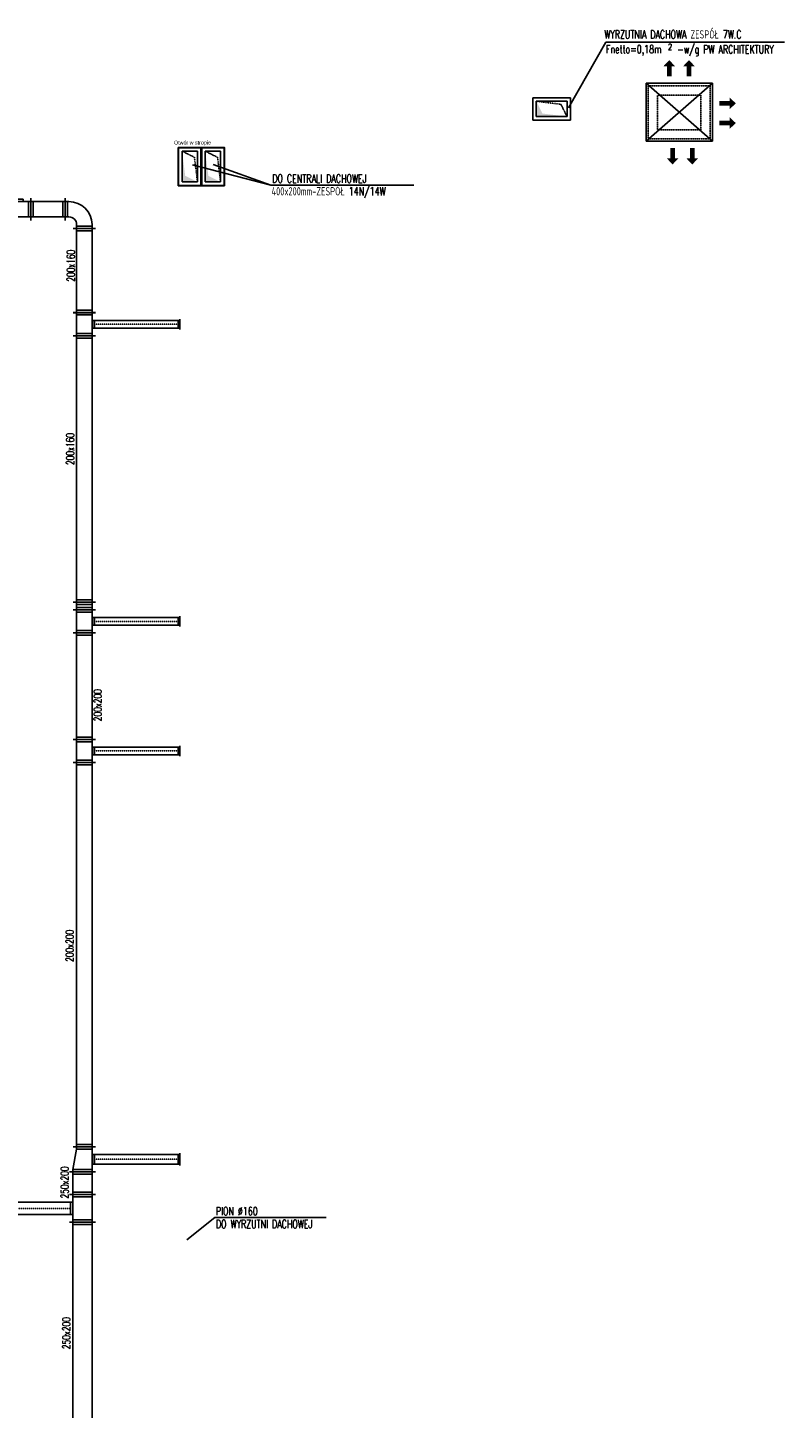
# Model space of a CAD drawing. Extents: x -7228 to 74941, y -112898 to 85621.
# Tile 62 of 256: x 34336 to 35319, y -53679 to -51883. Entities that reach past the tile are written whole.
import ezdxf

# ---------------------------------------------------------------- set-up
doc = ezdxf.new("R2010")
doc.units = 0
for name, pattern in [('DASHDOT', [1, 0.5, -0.25, 0, -0.25]), ('DASHED', [0.75, 0.5, -0.25]), ('HIDDEN2', [0.1875, 0.125, -0.0625])]:
    doc.linetypes.add(name, pattern=pattern)
doc.layers.get('0').update_dxf_attribs({"color": 101, "linetype": 'CONTINUOUS'})
for name, color, linetype in [('BB-went-opis', 8, 'CONTINUOUS'), ('E35', 6, 'CONTINUOUS'), ('FLUID-N14', 7, 'CONTINUOUS'), ('FLUID-W.7C', 7, 'CONTINUOUS'), ('FLUID-W14', 7, 'CONTINUOUS'), ('FLUID-W19', 7, 'CONTINUOUS'), ('FLUID-W19-SYM', 7, 'CONTINUOUS'), ('m-went-odnośniki', 255, 'CONTINUOUS'), ('m-went-opis', 86, 'CONTINUOUS'), ('m-went-urządzenia', 51, 'CONTINUOUS'), ('Przebicia', 4, 'CONTINUOUS')]:
    doc.layers.add(name, color=color, linetype=linetype)
doc.styles.add('tab-bud$0$ROMANS', font='romans', dxfattribs={"width": 0.7})

# ---------------------------------------------------------------- blocks, each defined once
blk = doc.blocks.new('*U5531')
at = {"color": 1, "linetype": 'Continuous', "lineweight": -2, "ltscale": 2}
for p, q in [((-1475.5, -170), (-1475.5, 170)), ((1475.5, 170), (1475.5, -170))]:
    blk.add_line(p, q, dxfattribs=at)
at = {"color": 0, "linetype": 'ByBlock', "lineweight": -2, "ltscale": 2}
for p, q in [((-1475.5, 125), (1475.5, 125)), ((-1475.5, -125), (1475.5, -125))]:
    blk.add_line(p, q, dxfattribs=at)
at = {"color": 4, "linetype": 'Continuous', "ltscale": 2}
for p, q in [((-1445.5, -125), (-1445.5, 125)), ((1445.5, 125), (1445.5, -125))]:
    blk.add_line(p, q, dxfattribs=at)
blk = doc.blocks.new('*U5532')
at = {"color": 1, "linetype": 'Continuous', "lineweight": -2, "ltscale": 2}
for p, q in [((-180, -170), (-180, 170)), ((180, 170), (180, -170)), ((80, -155), (-80, -155))]:
    blk.add_line(p, q, dxfattribs=at)
at = {"color": 0, "linetype": 'ByBlock', "lineweight": -2, "ltscale": 2}
for p, q in [((-180, 125), (180, 125)), ((-180, -125), (180, -125)), ((-80, -125), (-80, -155)), ((80, -155), (80, -125))]:
    blk.add_line(p, q, dxfattribs=at)
at = {"color": 4, "linetype": 'Continuous', "ltscale": 2}
for p, q in [((-150, -125), (-150, 125)), ((150, 125), (150, -125))]:
    blk.add_line(p, q, dxfattribs=at)
blk = doc.blocks.new('*U5533')
at = {"color": 1, "linetype": 'Continuous', "lineweight": -2, "ltscale": 2}
for p, q in [((-148, -170), (-148, 170)), ((148, 170), (148, -170))]:
    blk.add_line(p, q, dxfattribs=at)
at = {"color": 0, "linetype": 'ByBlock', "lineweight": -2, "ltscale": 2}
for p, q in [((-148, 125), (148, 125)), ((-148, -125), (148, -125))]:
    blk.add_line(p, q, dxfattribs=at)
at = {"color": 4, "linetype": 'Continuous', "ltscale": 2}
for p, q in [((-118, -125), (-118, 125)), ((118, 125), (118, -125))]:
    blk.add_line(p, q, dxfattribs=at)
blk = doc.blocks.new('*U5534')
at = {"color": 1, "linetype": 'Continuous', "lineweight": -2, "ltscale": 2}
for p, q in [((-3500.5, -80), (-3500.5, 80)), ((3500.5, 80), (3500.5, -80))]:
    blk.add_line(p, q, dxfattribs=at)
at = {"color": 0, "linetype": 'ByBlock', "lineweight": -2, "ltscale": 2}
for p, q in [((-3500.5, 80), (3500.5, 80)), ((-3500.5, -80), (3500.5, -80))]:
    blk.add_line(p, q, dxfattribs=at)
at = {"layer": 'FLUID-W19-SYM', "color": 2, "linetype": 'DASHDOT', "ltscale": 2}
blk.add_line((-3500.5, 0), (3500.5, 0), dxfattribs=at)
blk = doc.blocks.new('*U5542')
at = {"color": 1, "linetype": 'Continuous', "lineweight": -2, "ltscale": 2}
for p, q in [((-162.5, -170), (-162.5, 170)), ((162.5, 120), (162.5, -170)), ((63, -155), (-62, -155))]:
    blk.add_line(p, q, dxfattribs=at)
at = {"color": 0, "linetype": 'ByBlock', "lineweight": -2, "ltscale": 2}
for p, q in [((-162.5, 125), (-132.5, 125)), ((-132.5, 125), (132.5, 75)), ((162.5, 75), (132.5, 75)), ((-162.5, -125), (162.5, -125)), ((-62, -155), (-62, -125)), ((63, -125), (63, -155))]:
    blk.add_line(p, q, dxfattribs=at)
at = {"color": 4, "linetype": 'Continuous', "ltscale": 2}
for p, q in [((-132.5, -125), (-132.5, 125)), ((132.5, 75), (132.5, -125))]:
    blk.add_line(p, q, dxfattribs=at)
blk = doc.blocks.new('*U5543')
at = {"color": 1, "linetype": 'Continuous', "lineweight": -2, "ltscale": 2}
for p, q in [((-2499, -145), (-2499, 145)), ((2499, 145), (2499, -145))]:
    blk.add_line(p, q, dxfattribs=at)
at = {"color": 0, "linetype": 'ByBlock', "lineweight": -2, "ltscale": 2}
for p, q in [((-2499, 100), (2499, 100)), ((-2499, -100), (2499, -100))]:
    blk.add_line(p, q, dxfattribs=at)
at = {"color": 4, "linetype": 'Continuous', "ltscale": 2}
for p, q in [((-2469, -100), (-2469, 100)), ((2469, 100), (2469, -100))]:
    blk.add_line(p, q, dxfattribs=at)
blk = doc.blocks.new('*U5544')
at = {"color": 1, "linetype": 'Continuous', "lineweight": -2, "ltscale": 2}
for p, q in [((-545.5, -62.5), (-545.5, 62.5)), ((545.5, 62.5), (545.5, -62.5))]:
    blk.add_line(p, q, dxfattribs=at)
at = {"color": 0, "linetype": 'ByBlock', "lineweight": -2, "ltscale": 2}
for p, q in [((-545.5, 62.5), (545.5, 62.5)), ((-545.5, -62.5), (545.5, -62.5))]:
    blk.add_line(p, q, dxfattribs=at)
at = {"layer": 'FLUID-W19-SYM', "color": 2, "linetype": 'DASHDOT', "ltscale": 2}
blk.add_line((-545.5, 0), (545.5, 0), dxfattribs=at)
blk = doc.blocks.new('*U5545')
at = {"color": 0, "linetype": 'ByBlock', "lineweight": -2, "ltscale": 2}
blk.add_line((-80, 20), (80, 20), dxfattribs=at)
at = {"color": 4, "linetype": 'Continuous', "ltscale": 2}
for p, q in [((-62.5, 0), (-62.5, 20)), ((62.5, 0), (62.5, 20))]:
    blk.add_line(p, q, dxfattribs=at)
at = {"color": 1, "linetype": 'Continuous', "lineweight": -2, "ltscale": 2}
blk.add_line((62.5, 0), (-62.5, 0), dxfattribs=at)
blk = doc.blocks.new('*U5546')
at = {"color": 1, "linetype": 'Continuous', "lineweight": -2, "ltscale": 2}
for p, q in [((-150, -145), (-150, 145)), ((150, 145), (150, -145)), ((50, -130), (-50, -130))]:
    blk.add_line(p, q, dxfattribs=at)
at = {"color": 0, "linetype": 'ByBlock', "lineweight": -2, "ltscale": 2}
for p, q in [((-150, 100), (150, 100)), ((-150, -100), (150, -100)), ((-50, -130), (-50, -100)), ((50, -100), (50, -130))]:
    blk.add_line(p, q, dxfattribs=at)
at = {"color": 4, "linetype": 'Continuous', "ltscale": 2}
for p, q in [((-120, -100), (-120, 100)), ((120, 100), (120, -100))]:
    blk.add_line(p, q, dxfattribs=at)
blk = doc.blocks.new('*U5547')
at = {"color": 1, "linetype": 'Continuous', "lineweight": -2, "ltscale": 2}
for p, q in [((-693, -145), (-693, 145)), ((693, 145), (693, -145))]:
    blk.add_line(p, q, dxfattribs=at)
at = {"color": 0, "linetype": 'ByBlock', "lineweight": -2, "ltscale": 2}
for p, q in [((-693, 100), (693, 100)), ((-693, -100), (693, -100))]:
    blk.add_line(p, q, dxfattribs=at)
at = {"color": 4, "linetype": 'Continuous', "ltscale": 2}
for p, q in [((-663, -100), (-663, 100)), ((663, 100), (663, -100))]:
    blk.add_line(p, q, dxfattribs=at)
blk = doc.blocks.new('*U5548')
at = {"color": 1, "linetype": 'Continuous', "lineweight": -2, "ltscale": 2}
for p, q in [((-545.5, -50), (-545.5, 50)), ((545.5, 50), (545.5, -50))]:
    blk.add_line(p, q, dxfattribs=at)
at = {"color": 0, "linetype": 'ByBlock', "lineweight": -2, "ltscale": 2}
for p, q in [((-545.5, 50), (545.5, 50)), ((-545.5, -50), (545.5, -50))]:
    blk.add_line(p, q, dxfattribs=at)
at = {"layer": 'FLUID-W19-SYM', "color": 2, "linetype": 'DASHDOT', "ltscale": 2}
blk.add_line((-545.5, 0), (545.5, 0), dxfattribs=at)
blk = doc.blocks.new('*U5549')
at = {"color": 0, "linetype": 'ByBlock', "lineweight": -2, "ltscale": 2}
blk.add_line((-67.5, 20), (67.5, 20), dxfattribs=at)
at = {"color": 4, "linetype": 'Continuous', "ltscale": 2}
for p, q in [((-50, 0), (-50, 20)), ((50, 0), (50, 20))]:
    blk.add_line(p, q, dxfattribs=at)
at = {"color": 1, "linetype": 'Continuous', "lineweight": -2, "ltscale": 2}
blk.add_line((50, 0), (-50, 0), dxfattribs=at)
blk = doc.blocks.new('*U5550')
at = {"color": 1, "linetype": 'Continuous', "lineweight": -2, "ltscale": 2}
for p, q in [((-150, -145), (-150, 145)), ((150, 145), (150, -145)), ((50, -130), (-50, -130))]:
    blk.add_line(p, q, dxfattribs=at)
at = {"color": 0, "linetype": 'ByBlock', "lineweight": -2, "ltscale": 2}
for p, q in [((-150, 100), (150, 100)), ((-150, -100), (150, -100)), ((-50, -130), (-50, -100)), ((50, -100), (50, -130))]:
    blk.add_line(p, q, dxfattribs=at)
at = {"color": 4, "linetype": 'Continuous', "ltscale": 2}
for p, q in [((-120, -100), (-120, 100)), ((120, 100), (120, -100))]:
    blk.add_line(p, q, dxfattribs=at)
blk = doc.blocks.new('*U5551')
at = {"color": 1, "linetype": 'Continuous', "lineweight": -2, "ltscale": 2}
for p, q in [((-545.5, -50), (-545.5, 50)), ((545.5, 50), (545.5, -50))]:
    blk.add_line(p, q, dxfattribs=at)
at = {"color": 0, "linetype": 'ByBlock', "lineweight": -2, "ltscale": 2}
for p, q in [((-545.5, 50), (545.5, 50)), ((-545.5, -50), (545.5, -50))]:
    blk.add_line(p, q, dxfattribs=at)
at = {"layer": 'FLUID-W19-SYM', "color": 2, "linetype": 'DASHDOT', "ltscale": 2}
blk.add_line((-545.5, 0), (545.5, 0), dxfattribs=at)
blk = doc.blocks.new('*U5552')
at = {"color": 0, "linetype": 'ByBlock', "lineweight": -2, "ltscale": 2}
blk.add_line((-67.5, 20), (67.5, 20), dxfattribs=at)
at = {"color": 4, "linetype": 'Continuous', "ltscale": 2}
for p, q in [((-50, 0), (-50, 20)), ((50, 0), (50, 20))]:
    blk.add_line(p, q, dxfattribs=at)
at = {"color": 1, "linetype": 'Continuous', "lineweight": -2, "ltscale": 2}
blk.add_line((50, 0), (-50, 0), dxfattribs=at)
blk = doc.blocks.new('*U5553')
at = {"color": 1, "linetype": 'Continuous', "lineweight": -2, "ltscale": 2}
for p, q in [((-50, -145), (-50, 145)), ((50, 145), (50, -145))]:
    blk.add_line(p, q, dxfattribs=at)
at = {"color": 0, "linetype": 'ByBlock', "lineweight": -2, "ltscale": 2}
for p, q in [((-20, 100), (-50, 100)), ((-20, 100), (20, 100)), ((20, 100), (50, 100)), ((-20, -100), (-50, -100)), ((-20, -100), (20, -100)), ((20, -100), (50, -100))]:
    blk.add_line(p, q, dxfattribs=at)
at = {"color": 4, "linetype": 'Continuous', "ltscale": 2}
for p, q in [((-20, -100), (-20, 100)), ((20, 100), (20, -100))]:
    blk.add_line(p, q, dxfattribs=at)
blk = doc.blocks.new('*U5554')
at = {"color": 1, "linetype": 'Continuous', "lineweight": -2, "ltscale": 2}
for p, q in [((-1732, -145), (-1732, 145)), ((1732, 145), (1732, -145))]:
    blk.add_line(p, q, dxfattribs=at)
at = {"color": 0, "linetype": 'ByBlock', "lineweight": -2, "ltscale": 2}
for p, q in [((-1732, 100), (1732, 100)), ((-1732, -100), (1732, -100))]:
    blk.add_line(p, q, dxfattribs=at)
at = {"color": 4, "linetype": 'Continuous', "ltscale": 2}
for p, q in [((-1702, -100), (-1702, 100)), ((1702, 100), (1702, -100))]:
    blk.add_line(p, q, dxfattribs=at)
blk = doc.blocks.new('*U5555')
at = {"color": 1, "linetype": 'Continuous', "lineweight": -2, "ltscale": 2}
for p, q in [((-150, -145), (-150, 145)), ((150, 145), (150, -145)), ((50, -130), (-50, -130))]:
    blk.add_line(p, q, dxfattribs=at)
at = {"color": 0, "linetype": 'ByBlock', "lineweight": -2, "ltscale": 2}
for p, q in [((-150, 100), (150, 100)), ((-150, -100), (150, -100)), ((-50, -130), (-50, -100)), ((50, -100), (50, -130))]:
    blk.add_line(p, q, dxfattribs=at)
at = {"color": 4, "linetype": 'Continuous', "ltscale": 2}
for p, q in [((-120, -100), (-120, 100)), ((120, 100), (120, -100))]:
    blk.add_line(p, q, dxfattribs=at)
blk = doc.blocks.new('*U5556')
at = {"color": 1, "linetype": 'Continuous', "lineweight": -2, "ltscale": 2}
for p, q in [((-545.5, -50), (-545.5, 50)), ((545.5, 50), (545.5, -50))]:
    blk.add_line(p, q, dxfattribs=at)
at = {"color": 0, "linetype": 'ByBlock', "lineweight": -2, "ltscale": 2}
for p, q in [((-545.5, 50), (545.5, 50)), ((-545.5, -50), (545.5, -50))]:
    blk.add_line(p, q, dxfattribs=at)
at = {"layer": 'FLUID-W19-SYM', "color": 2, "linetype": 'DASHDOT', "ltscale": 2}
blk.add_line((-545.5, 0), (545.5, 0), dxfattribs=at)
blk = doc.blocks.new('*U5557')
at = {"color": 0, "linetype": 'ByBlock', "lineweight": -2, "ltscale": 2}
blk.add_line((-67.5, 20), (67.5, 20), dxfattribs=at)
at = {"color": 4, "linetype": 'Continuous', "ltscale": 2}
for p, q in [((-50, 0), (-50, 20)), ((50, 0), (50, 20))]:
    blk.add_line(p, q, dxfattribs=at)
at = {"color": 1, "linetype": 'Continuous', "lineweight": -2, "ltscale": 2}
blk.add_line((50, 0), (-50, 0), dxfattribs=at)
blk = doc.blocks.new('*U5558')
at = {"color": 1, "linetype": 'Continuous', "lineweight": -2, "ltscale": 2}
for p, q in [((-547.5, -145), (-547.5, 145)), ((547.5, 145), (547.5, -145))]:
    blk.add_line(p, q, dxfattribs=at)
at = {"color": 0, "linetype": 'ByBlock', "lineweight": -2, "ltscale": 2}
for p, q in [((-547.5, 100), (547.5, 100)), ((-547.5, -100), (547.5, -100))]:
    blk.add_line(p, q, dxfattribs=at)
at = {"color": 4, "linetype": 'Continuous', "ltscale": 2}
for p, q in [((-517.5, -100), (-517.5, 100)), ((517.5, 100), (517.5, -100))]:
    blk.add_line(p, q, dxfattribs=at)
blk = doc.blocks.new('*U5559')
at = {"color": 1, "linetype": 'Continuous', "lineweight": -2, "ltscale": 2}
for p, q in [((-200, -95), (-200, 195)), ((195, -200), (-95, -200))]:
    blk.add_line(p, q, dxfattribs=at)
at = {"color": 0, "linetype": 'ByBlock', "lineweight": -2, "ltscale": 2}
for p, q in [((-150, 150), (-200, 150)), ((-150, -50), (-200, -50)), ((-50, -200), (-50, -150)), ((150, -200), (150, -150))]:
    blk.add_line(p, q, dxfattribs=at)
at = {"color": 4, "linetype": 'Continuous', "ltscale": 2}
for p, q in [((-170, -50), (-170, 150)), ((150, -170), (-50, -170))]:
    blk.add_line(p, q, dxfattribs=at)
at = {"color": 0, "linetype": 'ByBlock', "lineweight": -2, "ltscale": 2}
for radius in [300, 100]:
    blk.add_arc((-150, -150), radius, 0, 90, dxfattribs=at)
blk = doc.blocks.new('*U5560')
at = {"color": 1, "linetype": 'Continuous', "lineweight": -2, "ltscale": 2}
for p, q in [((-223, -145), (-223, 145)), ((223, 145), (223, -145))]:
    blk.add_line(p, q, dxfattribs=at)
at = {"color": 0, "linetype": 'ByBlock', "lineweight": -2, "ltscale": 2}
for p, q in [((-223, 100), (223, 100)), ((-223, -100), (223, -100))]:
    blk.add_line(p, q, dxfattribs=at)
at = {"color": 4, "linetype": 'Continuous', "ltscale": 2}
for p, q in [((-193, -100), (-193, 100)), ((193, 100), (193, -100))]:
    blk.add_line(p, q, dxfattribs=at)
blk = doc.blocks.new('*U5561')
at = {"color": 1, "linetype": 'Continuous', "lineweight": -2, "ltscale": 2}
for p, q in [((-162.5, -145), (-162.5, 145)), ((162.5, 145), (162.5, -145)), ((63, -130), (-62, -130))]:
    blk.add_line(p, q, dxfattribs=at)
at = {"color": 0, "linetype": 'ByBlock', "lineweight": -2, "ltscale": 2}
for p, q in [((-162.5, 100), (162.5, 100)), ((-162.5, -100), (162.5, -100)), ((-62, -130), (-62, -100)), ((63, -100), (63, -130))]:
    blk.add_line(p, q, dxfattribs=at)
at = {"color": 4, "linetype": 'Continuous', "ltscale": 2}
for p, q in [((-132.5, -100), (-132.5, 100)), ((132.5, 100), (132.5, -100))]:
    blk.add_line(p, q, dxfattribs=at)
blk = doc.blocks.new('*U5277')
at = {"color": 4, "linetype": 'Continuous', "ltscale": 2}
for p, q in [((-245, -145), (-245, 145)), ((-245, 145), (245, 145)), ((245, 145), (245, -145)), ((245, -145), (-245, -145))]:
    blk.add_line(p, q, dxfattribs=at)
at = {"color": 0, "linetype": 'ByBlock', "lineweight": -2, "ltscale": 2}
for p, q in [((-200, -100), (-200, 100)), ((-200, 100), (200, 100)), ((200, 100), (200, -100)), ((200, -100), (-200, -100))]:
    blk.add_line(p, q, dxfattribs=at)
at = {"color": 4, "linetype": 'DASHED', "ltscale": 2}
for p, q in [((120, -60), (200, 100)), ((-200, -100), (120, -60))]:
    blk.add_line(p, q, dxfattribs=at)
at = {"color": 0, "linetype": 'ByBlock', "ltscale": 2}
blk.add_solid([(-200, 100), (200, 100), (-200, -100), (-120, 60)], dxfattribs=at)
blk = doc.blocks.new('*U5097')
at = {"color": 4, "linetype": 'Continuous', "ltscale": 2}
for p, q in [((-245, -145), (-245, 145)), ((-245, 145), (245, 145)), ((245, 145), (245, -145)), ((245, -145), (-245, -145))]:
    blk.add_line(p, q, dxfattribs=at)
at = {"color": 0, "linetype": 'ByBlock', "lineweight": -2, "ltscale": 2}
for p, q in [((-200, -100), (-200, 100)), ((-200, 100), (200, 100)), ((200, 100), (200, -100)), ((200, -100), (-200, -100))]:
    blk.add_line(p, q, dxfattribs=at)
at = {"color": 4, "linetype": 'DASHED', "ltscale": 2}
for p, q in [((120, -60), (200, 100)), ((-200, -100), (120, -60))]:
    blk.add_line(p, q, dxfattribs=at)
at = {"color": 0, "linetype": 'ByBlock', "ltscale": 2}
blk.add_solid([(-200, 100), (200, 100), (-200, -100), (-120, 60)], dxfattribs=at)
blk = doc.blocks.new('*U5275')
at = {"color": 4, "linetype": 'Continuous', "ltscale": 2}
for p, q in [((-145, -245), (-145, 245)), ((-145, 245), (145, 245)), ((145, 245), (145, -245)), ((145, -245), (-145, -245))]:
    blk.add_line(p, q, dxfattribs=at)
at = {"color": 0, "linetype": 'ByBlock', "lineweight": -2, "ltscale": 2}
for p, q in [((-100, -200), (-100, 200)), ((-100, 200), (100, 200)), ((100, 200), (100, -200)), ((100, -200), (-100, -200))]:
    blk.add_line(p, q, dxfattribs=at)
at = {"color": 4, "linetype": 'DASHED', "ltscale": 2}
for p, q in [((60, -120), (100, 200)), ((-100, -200), (60, -120))]:
    blk.add_line(p, q, dxfattribs=at)
at = {"color": 0, "linetype": 'ByBlock', "ltscale": 2}
blk.add_solid([(-100, 200), (100, 200), (-100, -200), (-60, 120)], dxfattribs=at)
blk = doc.blocks.new('wyrzut')
at = {"layer": 'm-went-urządzenia'}
for p, q in [((2847.9, -644.1), (2933.9, -568.8)), ((2847.9, -568.8), (2933.9, -644.1))]:
    blk.add_line(p, q, dxfattribs=at)
at = {"layer": 'm-went-urządzenia', "color": 8, "linetype": 'HIDDEN2', "ltscale": 2}
for p, q in [((2850.5, -572.3), (2850.5, -641.3)), ((2931, -572.3), (2850.5, -572.3)), ((2931, -572.3), (2931, -641.3)), ((2862.5, -584.3), (2862.5, -629.3)), ((2919, -584.3), (2862.5, -584.3)), ((2919, -629.3), (2919, -584.3)), ((2931, -641.3), (2850.5, -641.3)), ((2862.5, -629.3), (2919, -629.3))]:
    blk.add_line(p, q, dxfattribs=at)
at = {"layer": 'm-went-urządzenia'}
blk.add_lwpolyline([(2847.9, -568.8), (2933.9, -568.8), (2933.9, -644.1), (2847.9, -644.1)], close=True, dxfattribs=at)
blk = doc.blocks.new('A$C44034F9E')
at = {"layer": 'm-went-odnośniki'}
for points in [[(2813.5, -577.8), (2819.3, -577.8), (2819.3, -564.7), (2824.2, -564.7), (2816.4, -556.7), (2808.6, -564.7), (2813.5, -564.7)], [(2839.1, -577.8), (2844.9, -577.8), (2844.9, -564.7), (2849.8, -564.7), (2842, -556.7), (2834.2, -564.7), (2839.1, -564.7)], [(2881.6, -609.9), (2881.6, -615.7), (2894.8, -615.7), (2894.8, -620.5), (2902.8, -612.8), (2894.8, -605), (2894.8, -609.9)], [(2881.6, -635.5), (2881.6, -641.2), (2894.8, -641.2), (2894.8, -646.1), (2902.8, -638.4), (2894.8, -630.6), (2894.8, -635.5)], [(2823.6, -671), (2817.8, -671), (2817.8, -684.2), (2813, -684.2), (2820.7, -692.2), (2828.5, -684.2), (2823.6, -684.2)], [(2849.2, -671), (2843.4, -671), (2843.4, -684.2), (2838.5, -684.2), (2846.3, -692.2), (2854.1, -684.2), (2849.2, -684.2)]]:
    blk.add_hatch(color=256, dxfattribs=at).paths.add_polyline_path(points)
at = {"layer": 'BB-went-opis'}
for p, q in [((2196.6, -692.8), (2298.2, -719)), ((2298.2, -719), (2223.5, -692.1)), ((2298.2, -719), (2484.4, -719)), ((2189.2, -2090.9), (2225.4, -2061.5)), ((2225.4, -2061.5), (2370.5, -2061.5))]:
    blk.add_line(p, q, dxfattribs=at)
at = {"layer": 'm-went-odnośniki'}
for p, q in [((2685.3, -618.5), (2733.9, -533)), ((2733.9, -533), (2966, -533))]:
    blk.add_line(p, q, dxfattribs=at)
at = {"layer": 'Przebicia'}
blk.add_lwpolyline([(2178, -670), (2238.1, -670), (2238.1, -720), (2178, -720)], close=True, dxfattribs=at)
at = {"layer": 'FLUID-N14', "color": 5, "linetype": 'Continuous', "xscale": 0.09999999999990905, "yscale": 0.09999999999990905, "zscale": 0.1, "rotation": 90.00000000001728}
blk.add_blockref('*U5097', (2223.1, -695), dxfattribs=at)
at = {"layer": 'FLUID-W.7C', "color": 1, "linetype": 'Continuous', "xscale": 0.09999999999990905, "yscale": 0.09999999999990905, "zscale": 0.1, "rotation": 90.00000000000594}
blk.add_blockref('*U5275', (2663.5, -620), dxfattribs=at)
at = {"layer": 'FLUID-W14', "color": 1, "linetype": 'Continuous', "xscale": 0.09999999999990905, "yscale": 0.09999999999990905, "zscale": 0.1, "rotation": 90.00000000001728}
blk.add_blockref('*U5277', (2193, -695), dxfattribs=at)
at = {"layer": 'FLUID-W19', "color": 1, "linetype": 'Continuous'}
for name, p, xscale, yscale, zscale, rotation in [('*U5561', (1970, -750.5, -3650), 0.09999999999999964, 0.1000000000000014, 0.09999999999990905, 179.9999999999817), ('*U5560', (2008.6, -750.5), 0.1, 0.1000000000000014, 0.1, 179.9999999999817), ('*U5559', (2050.9, -755.5), 0.1, 0.1000000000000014, 0.1, 359.9999999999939), ('*U5558', (2055.9, -830.2), 0.1, 0.1, 0.1, 90), ('*U5555', (2055.9, -900), 0.09999999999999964, 0.09999999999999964, 0.09999999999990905, 90), ('*U5556', (2123.4, -900), 0.1, 0.1, 0.1, 359.9999999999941), ('*U5557', (2178, -900), 0.1, 0.1, 0.1, 269.9999999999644), ('*U5554', (2055.9, -1088.2), 0.1, 0.1, 0.1, 90), ('*U5553', (2055.9, -1266.4), 0.1, 0.1, 0.1, 90), ('*U5550', (2055.9, -1286.4), 0.09999999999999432, 0.09999999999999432, 0.1, 90), ('*U5552', (2177.9, -1286.4), 0.09999999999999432, 0.09999999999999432, 0.1, 269.999999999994), ('*U5547', (2055.9, -1370.7), 0.1, 0.1, 0.1, 90), ('*U5546', (2055.9, -1455), 0.09999999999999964, 0.09999999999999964, 0.1, 90), ('*U5548', (2123.4, -1455), 0.1, 0.1, 0.1, 359.9999999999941), ('*U5549', (2178, -1455), 0.1, 0.1, 0.1, 269.9999999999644), ('*U5543', (2055.9, -1719.9), 0.1, 0.1, 0.1, 90), ('*U5542', (2053.4, -1986.1), 0.1000000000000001, 0.1000000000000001, 0.09999999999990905, 90), ('*U5544', (2123.4, -1986), 0.1, 0.1, 0.1, 359.9999999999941), ('*U5545', (2178, -1986), 0.1, 0.1, 0.1, 269.9999999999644), ('*U5533', (2053.4, -2017.1), 0.1, 0.1, 0.1, 90), ('*U5534', (1687.8, -2049.9), 0.1, 0.1, 0.1, 180.0000000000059), ('*U5532', (2053.4, -2049.9), 0.09999999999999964, 0.09999999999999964, 0.09999999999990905, 270.0000000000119), ('*U5531', (2053.4, -2215.5), 0.1, 0.1, 0.1, 90)]:
    blk.add_blockref(name, p, dxfattribs=dict(at, xscale=xscale, yscale=yscale, zscale=zscale, rotation=rotation))
at = {"layer": 'FLUID-W19', "color": 1, "linetype": 'Continuous', "xscale": 0.1, "yscale": 0.09999999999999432, "zscale": 0.1}
blk.add_blockref('*U5551', (2123.4, -1286.4), dxfattribs=at)
at = {"layer": 'm-went-urządzenia'}
blk.add_blockref('wyrzut', (-61.5, -17.8), dxfattribs=at)
at = {"layer": 'BB-went-opis', "style": 'tab-bud$0$ROMANS', "width": 0.7}
for s, height, rotation, p in [('DO CENTRALI DACHOWEJ', 10.757, 0, (2300.2, -716)), ('400x200mm-ZESPÓŁ 14N/14W', 10.757, 0, (2299.3, -732.5)), ('200x160', 10.11, 90, (2043.4, -844.7)), ('200x160', 10.11, 90, (2042.5, -1083.1)), ('200x200', 10.11, 90, (2078.3, -1416.3)), ('200x200', 10.11, 90, (2041.9, -1729.1)), ('250x200', 10.11, 90, (2035.4, -2036.9)), ('PION %%c160 ', 10.757, 0, (2226.8, -2058.8)), ('DO WYRZUTNI DACHOWEJ', 10.757, 0, (2226.9, -2075.6)), ('250x200', 10.11, 90, (2037.5, -2232.8))]:
    blk.add_text(s, height=height, rotation=rotation, dxfattribs=at).set_placement(p)
at = {"layer": 'm-went-opis', "style": 'tab-bud$0$ROMANS', "width": 0.7}
for s, height, p in [('WYRZUTNIA DACHOWA ZESPÓŁ 7W.C', 10.757, (2731.9, -528.5)), ('Fnetto=0,18m', 10.757, (2734, -547.7)), ('2', 7.75, (2814.7, -543)), ('-w/g PW ARCHITEKTURY', 10.757, (2826.7, -547.9))]:
    blk.add_text(s, height=height, rotation=0, dxfattribs=at).set_placement(p)
at = {"layer": 'Przebicia'}
blk.add_text('Otwór w stropie', height=5, dxfattribs=at).set_placement((2172.5, -666.3, 3630))

msp = doc.modelspace()

# ---------------------------------------------------------------- block references
at = {"layer": 'E35'}
msp.add_blockref('A$C44034F9E', (32353.436, -51368.711), dxfattribs=at)

doc.saveas('drawing.dxf')
